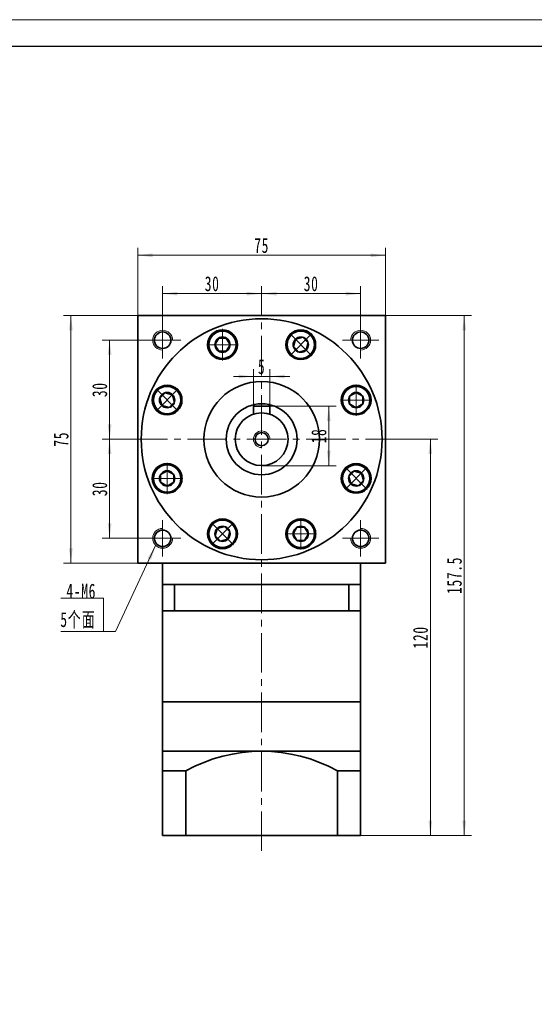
# Model space of a CAD drawing. Header units: millimetres. Extents: x -70 to 610, y -56 to 425.
# Tile 3 of 3: x 274 to 430, y 126 to 425. Entities that reach past the tile are written whole.
import ezdxf

# ---------------------------------------------------------------- set-up
doc = ezdxf.new("R2010")
doc.units = ezdxf.units.MM
doc.set_wipeout_variables(frame=1)
doc.linetypes.add('点画线', pattern=[18, 12, -2, 2, -2])
doc.layers.get('0').update_dxf_attribs({"lineweight": 35})
for name, color, linetype, lineweight in [('EB0_1', 7, 'Continuous', 35), ('中心线层', 1, '点画线', 18), ('图框_外框线', 7, 'Continuous', 18), ('尺寸线层', 3, 'Continuous', 18), ('粗实线层', 7, 'Continuous', 35)]:
    doc.layers.add(name, color=color, linetype=linetype, lineweight=lineweight)
doc.styles.add('标准', font='txt', dxfattribs={"width": 0.667})
doc.dimstyles.new('a4-1-1.5', dxfattribs={"dimtxt": 4.5, "dimasz": 4.5, "dimexe": 2.25, "dimexo": 0, "dimgap": 0.75, "dimtad": 1, "dimdec": 3, "dimdsep": 46, "dimtxsty": '标准', "dimblk": '_CAXARROW', "dimcen": 0, "dimdle": 6, "dimazin": 2, "dimtfac": 0.707107, "dimtdec": 3, "dimtix": 1, "dimtmove": 2, "dimatfit": 3, "dimfxl": 1, "dimfrac": 2, "dimtolj": 1, "dimtzin": 0, "dimarcsym": 1})

# ---------------------------------------------------------------- blocks, each defined once
blk = doc.blocks.new('*X29')
at = {"layer": '尺寸线层', "linetype": 'Continuous', "transparency": 16777216}
for points in [[(317.08, 341.59), (321.58, 341.03), (321.58, 342.16)], [(347.08, 341.59), (342.58, 341.03), (342.58, 342.16)]]:
    blk.add_hatch(color=0, dxfattribs=at).paths.add_polyline_path(points, flags=0)
at = {"layer": '尺寸线层', "color": 0, "linetype": 'Continuous', "transparency": 16777216}
for p, q in [((317.08, 333), (317.08, 343.84)), ((347.08, 338), (347.08, 343.84)), ((347.08, 341.59), (317.08, 341.59))]:
    blk.add_line(p, q, dxfattribs=at)
at = {"layer": '尺寸线层', "color": 0, "transparency": 16777216, "insert": (332.08, 344.57), "char_height": 4.5, "width": 9, "attachment_point": 5, "line_spacing_factor": 1.15057, "style": '标准'}
blk.add_mtext('\\T1.1;30', dxfattribs=at)
blk = doc.blocks.new('_CAXARROW')
blk.add_hatch(color=0).paths.add_polyline_path([(0, 0), (-1, 0.125), (-1, -0.125)], flags=0)
blk = doc.blocks.new('*X30')
at = {"layer": '尺寸线层', "linetype": 'Continuous', "transparency": 16777216}
for points in [[(347.08, 341.59), (351.58, 342.16), (351.58, 341.03)], [(377.08, 341.59), (372.58, 342.16), (372.58, 341.03)]]:
    blk.add_hatch(color=0, dxfattribs=at).paths.add_polyline_path(points, flags=0)
at = {"layer": '尺寸线层', "color": 0, "linetype": 'Continuous', "transparency": 16777216}
for p, q in [((347.08, 338), (347.08, 343.84)), ((377.08, 333), (377.08, 343.84)), ((347.08, 341.59), (377.08, 341.59))]:
    blk.add_line(p, q, dxfattribs=at)
at = {"layer": '尺寸线层', "color": 0, "transparency": 16777216, "insert": (362.08, 344.57), "char_height": 4.5, "width": 9, "attachment_point": 5, "line_spacing_factor": 1.15057, "style": '标准'}
blk.add_mtext('\\T1.1;30', dxfattribs=at)
blk = doc.blocks.new('*X31')
at = {"layer": '尺寸线层', "linetype": 'Continuous', "transparency": 16777216}
for points in [[(309.58, 353.2), (314.08, 352.64), (314.08, 353.77)], [(384.58, 353.2), (380.08, 352.64), (380.08, 353.77)]]:
    blk.add_hatch(color=0, dxfattribs=at).paths.add_polyline_path(points, flags=0)
at = {"layer": '尺寸线层', "color": 0, "linetype": 'Continuous', "transparency": 16777216}
for p, q in [((309.58, 335), (309.58, 355.45)), ((384.58, 335), (384.58, 355.45)), ((384.58, 353.2), (309.58, 353.2))]:
    blk.add_line(p, q, dxfattribs=at)
at = {"layer": '尺寸线层', "color": 0, "transparency": 16777216, "insert": (347.08, 356.15), "char_height": 4.5, "width": 9, "attachment_point": 5, "line_spacing_factor": 1.15057, "style": '标准'}
blk.add_mtext('\\T1.1;75', dxfattribs=at)
blk = doc.blocks.new('*X32')
at = {"layer": '尺寸线层', "linetype": 'Continuous', "transparency": 16777216}
for points in [[(289.27, 335), (289.83, 330.5), (288.71, 330.5)], [(289.27, 260), (289.83, 264.5), (288.71, 264.5)]]:
    blk.add_hatch(color=0, dxfattribs=at).paths.add_polyline_path(points, flags=0)
at = {"layer": '尺寸线层', "color": 0, "linetype": 'Continuous', "transparency": 16777216}
for p, q in [((309.58, 335), (287.02, 335)), ((289.27, 335), (289.27, 260)), ((309.58, 260), (287.02, 260))]:
    blk.add_line(p, q, dxfattribs=at)
at = {"layer": '尺寸线层', "color": 0, "transparency": 16777216, "insert": (286.32, 297.5), "char_height": 4.5, "width": 9, "attachment_point": 5, "rotation": 90, "line_spacing_factor": 1.15057, "style": '标准'}
blk.add_mtext('\\T1.1;75', dxfattribs=at)
blk = doc.blocks.new('*X33')
at = {"layer": '尺寸线层', "linetype": 'Continuous', "transparency": 16777216}
for points in [[(301.01, 327.5), (301.57, 323), (300.44, 323)], [(301.01, 297.5), (301.57, 302), (300.44, 302)]]:
    blk.add_hatch(color=0, dxfattribs=at).paths.add_polyline_path(points, flags=0)
at = {"layer": '尺寸线层', "color": 0, "linetype": 'Continuous', "transparency": 16777216}
for p, q in [((311.58, 327.5), (298.76, 327.5)), ((301.01, 327.5), (301.01, 297.5)), ((306.58, 297.5), (298.76, 297.5))]:
    blk.add_line(p, q, dxfattribs=at)
at = {"layer": '尺寸线层', "color": 0, "transparency": 16777216, "insert": (298.03, 312.5), "char_height": 4.5, "width": 9, "attachment_point": 5, "rotation": 90, "line_spacing_factor": 1.15057, "style": '标准'}
blk.add_mtext('\\T1.1;30', dxfattribs=at)
blk = doc.blocks.new('*X34')
at = {"layer": '尺寸线层', "linetype": 'Continuous', "transparency": 16777216}
for points in [[(301.01, 297.5), (301.57, 293), (300.44, 293)], [(301.01, 267.5), (301.57, 272), (300.44, 272)]]:
    blk.add_hatch(color=0, dxfattribs=at).paths.add_polyline_path(points, flags=0)
at = {"layer": '尺寸线层', "color": 0, "linetype": 'Continuous', "transparency": 16777216}
for p, q in [((306.58, 297.5), (298.76, 297.5)), ((301.01, 297.5), (301.01, 267.5)), ((311.58, 267.5), (298.76, 267.5))]:
    blk.add_line(p, q, dxfattribs=at)
at = {"layer": '尺寸线层', "color": 0, "transparency": 16777216, "insert": (298.03, 282.5), "char_height": 4.5, "width": 9, "attachment_point": 5, "rotation": 90, "line_spacing_factor": 1.15057, "style": '标准'}
blk.add_mtext('\\T1.1;30', dxfattribs=at)
blk = doc.blocks.new('*X35')
at = {"layer": '尺寸线层', "linetype": 'Continuous'}
blk.add_hatch(color=0, dxfattribs=at).paths.add_polyline_path([(15.81, 26.08), (14.42, 21.77), (13.4, 22.24)], flags=0)
at = {"layer": '尺寸线层', "color": 0, "linetype": 'Continuous'}
blk.add_line((15.81, 26.08), (3.67, 0), dxfattribs=at)
at = {"layer": '尺寸线层', "color": 0}
for p, q in [((0, 10.09), (-12.97, 10.09)), ((0, 0), (0, 10.09)), ((0, 0), (-12.97, 0)), ((3.67, 0), (0, 0))]:
    blk.add_line(p, q, dxfattribs=at)
at = {"layer": '尺寸线层', "color": 0, "insert": (-2.25, 0.9), "char_height": 4.5, "width": 19.9754, "attachment_point": 9, "line_spacing_factor": 1.15057, "style": '标准'}
blk.add_mtext('\\T1.1;4-M6\\P5个面', dxfattribs=at)
blk = doc.blocks.new('*X36')
at = {"layer": '尺寸线层', "linetype": 'Continuous', "transparency": 16777216}
for points in [[(344.58, 316.52), (340.08, 315.96), (340.08, 317.08)], [(349.58, 316.52), (354.08, 315.96), (354.08, 317.08)]]:
    blk.add_hatch(color=0, dxfattribs=at).paths.add_polyline_path(points, flags=0)
at = {"layer": '尺寸线层', "color": 0, "linetype": 'Continuous', "transparency": 16777216}
for p, q in [((355.58, 316.52), (338.58, 316.52)), ((344.58, 307.5), (344.58, 318.77)), ((349.58, 307.5), (349.58, 318.77))]:
    blk.add_line(p, q, dxfattribs=at)
at = {"layer": '尺寸线层', "color": 0, "transparency": 16777216, "insert": (347.08, 319.47), "char_height": 4.5, "width": 9, "attachment_point": 5, "line_spacing_factor": 1.15057, "style": '标准'}
blk.add_mtext('\\T1.1;5', dxfattribs=at)
blk = doc.blocks.new('*X37')
at = {"layer": '中心线层', "linetype": '点画线', "lineweight": 18}
for p, q in [((0, -4.76), (0, 4.76)), ((-4.76, 0), (4.76, 0))]:
    blk.add_line(p, q, dxfattribs=at)
at = {"layer": '粗实线层'}
for p, q in [((-2.31, 0), (-1.15, 2)), ((-2.31, 0), (-1.15, -2)), ((-1.15, 2), (1.15, 2)), ((2.31, 0), (1.15, 2)), ((2.31, 0), (1.15, 2)), ((2.31, 0), (1.15, -2)), ((-1.15, -2), (1.15, -2))]:
    blk.add_line(p, q, dxfattribs=at)
blk.add_circle((0, 0), 2.31, dxfattribs=at)
for start, end in [(0, 180), (180, 360)]:
    blk.add_arc((0, 0), 4.14, start, end, dxfattribs=at)
blk = doc.blocks.new('*X38')
at = {"layer": '尺寸线层', "linetype": 'Continuous', "transparency": 16777216}
for points in [[(367.42, 307.5), (367.98, 303), (366.86, 303)], [(367.42, 289.5), (367.98, 294), (366.86, 294)]]:
    blk.add_hatch(color=0, dxfattribs=at).paths.add_polyline_path(points, flags=0)
at = {"layer": '尺寸线层', "color": 0, "linetype": 'Continuous', "transparency": 16777216}
for p, q in [((349.58, 307.5), (369.67, 307.5)), ((367.42, 307.5), (367.42, 289.5)), ((347.08, 289.5), (369.67, 289.5))]:
    blk.add_line(p, q, dxfattribs=at)
at = {"layer": '尺寸线层', "color": 0, "transparency": 16777216, "insert": (364.43, 298.5), "char_height": 4.5, "width": 9, "attachment_point": 5, "rotation": 90, "line_spacing_factor": 1.15057, "style": '标准'}
blk.add_mtext('\\T1.1;18', dxfattribs=at)
blk = doc.blocks.new('*X39')
at = {"layer": '尺寸线层', "linetype": 'Continuous', "transparency": 16777216}
for points in [[(398.2, 297.5), (398.77, 293), (397.64, 293)], [(398.2, 177.5), (398.77, 182), (397.64, 182)]]:
    blk.add_hatch(color=0, dxfattribs=at).paths.add_polyline_path(points, flags=0)
at = {"layer": '尺寸线层', "color": 0, "linetype": 'Continuous', "transparency": 16777216}
for p, q in [((387.58, 297.5), (400.45, 297.5)), ((398.2, 297.5), (398.2, 177.5)), ((377.08, 177.5), (400.45, 177.5))]:
    blk.add_line(p, q, dxfattribs=at)
at = {"layer": '尺寸线层', "color": 0, "transparency": 16777216, "insert": (395.22, 237.5), "char_height": 4.5, "width": 11.9606, "attachment_point": 5, "rotation": 90, "line_spacing_factor": 1.15057, "style": '标准'}
blk.add_mtext('\\T1.1;120', dxfattribs=at)
blk = doc.blocks.new('*X40')
at = {"layer": '尺寸线层', "linetype": 'Continuous', "transparency": 16777216}
for points in [[(408.47, 335), (409.03, 330.5), (407.9, 330.5)], [(408.47, 177.5), (409.03, 182), (407.9, 182)]]:
    blk.add_hatch(color=0, dxfattribs=at).paths.add_polyline_path(points, flags=0)
at = {"layer": '尺寸线层', "color": 0, "linetype": 'Continuous', "transparency": 16777216}
for p, q in [((384.58, 335), (410.72, 335)), ((408.47, 335), (408.47, 177.5)), ((377.08, 177.5), (410.72, 177.5))]:
    blk.add_line(p, q, dxfattribs=at)
at = {"layer": '尺寸线层', "color": 0, "transparency": 16777216, "insert": (405.48, 256.25), "char_height": 4.5, "width": 20.8061, "attachment_point": 5, "rotation": 90, "line_spacing_factor": 1.15057, "style": '标准'}
blk.add_mtext('\\T1.1;157.5', dxfattribs=at)

msp = doc.modelspace()

# ---------------------------------------------------------------- linework, layer by layer
at = {"layer": 'EB0_1'}
for p, q in [((317.0781, 253.5007), (317.0781, 218.0007)), ((377.0781, 253.5007), (317.0781, 253.5007)), ((377.0781, 253.5007), (377.0781, 218.0007)), ((377.0781, 245.5007), (317.0781, 245.5007)), ((317.0781, 218.0007), (377.0781, 218.0007))]:
    msp.add_line(p, q, dxfattribs=at)
at = {"layer": 'EB0_1', "linetype": 'Continuous', "lineweight": 35}
for p, q in [((317.0781, 218.0007), (377.0781, 218.0007)), ((317.0781, 218.0007), (317.0781, 195.0007)), ((377.0781, 177.5007), (377.0781, 218.0007)), ((317.0781, 195.0007), (317.0781, 177.5007)), ((377.0781, 177.5007), (317.0781, 177.5007))]:
    msp.add_line(p, q, dxfattribs=at)
at = {"layer": '中心线层'}
for p, q in [((347.0781, 172.8135), (347.0781, 338.0007)), ((317.0781, 322.0007), (317.0781, 333.0007)), ((377.0781, 333.0007), (377.0781, 322.0007)), ((311.5781, 327.5007), (322.5781, 327.5007)), ((371.5781, 327.5007), (382.5781, 327.5007)), ((306.5781, 297.5007), (387.5781, 297.5007)), ((317.0781, 262.0007), (317.0781, 273.0007)), ((377.0781, 273.0007), (377.0781, 262.0007)), ((322.5781, 267.5007), (311.5781, 267.5007)), ((382.5781, 267.5007), (371.5781, 267.5007))]:
    msp.add_line(p, q, dxfattribs=at)
at = {"layer": '粗实线层'}
for p, q in [((309.5781, 335.0007), (384.5781, 335.0007)), ((309.5781, 334.1007), (309.5781, 335.0007)), ((309.5781, 335.0007), (309.5781, 260.0007)), ((384.5781, 335.0007), (384.5781, 260.0007)), ((349.5781, 307.5007), (344.5781, 307.5007)), ((344.5781, 307.5007), (344.5781, 305.1)), ((349.5781, 307.5007), (349.5781, 305.1)), ((309.5781, 260.0007), (384.5781, 260.0007)), ((317.0781, 253.5007), (317.0781, 260.0007)), ((377.0781, 253.5007), (377.0781, 260.0007)), ((320.6206, 253.5007), (320.6206, 245.5007)), ((373.5357, 253.5007), (373.5357, 245.5007)), ((317.0781, 203.0007), (377.0781, 203.0007)), ((322.0781, 197.054), (317.0781, 197.054)), ((324.0781, 197.054), (317.0781, 197.054)), ((324.0781, 197.054), (324.0781, 177.5007)), ((324.0781, 197.054), (324.0781, 177.5007)), ((370.0781, 197.054), (370.0781, 177.5007)), ((370.0781, 197.054), (370.0781, 177.5007)), ((370.0781, 197.054), (377.0781, 197.054))]:
    msp.add_line(p, q, dxfattribs=at)
for centre, radius in [((317.0781, 327.5007), 2.5), ((335.215, 326.1409), 4.5), ((358.9413, 326.1409), 4.5), ((377.0781, 327.5007), 2.5), ((318.4379, 309.3639), 4.5), ((347.0781, 297.5007), 17.5), ((375.7184, 309.3639), 4.5), ((347.0781, 297.5007), 10.75), ((347.0781, 297.5007), 8), ((347.0781, 297.5007), 2), ((318.4379, 285.6375), 4.5), ((375.7184, 285.6375), 4.5), ((335.215, 268.8604), 4.5), ((358.9413, 268.8604), 4.5), ((317.0781, 267.5007), 2.5), ((377.0781, 267.5007), 2.5)]:
    msp.add_circle(centre, radius, dxfattribs=at)
at = {"layer": '粗实线层', "lineweight": 18}
for centre, radius, start, end in [((317.0781, 327.5007), 3, 360, 270), ((377.0781, 327.5007), 3, 270, 180), ((347.0781, 297.5007), 2.5, 0, 270), ((317.0781, 267.5007), 3, 90, 360), ((377.0781, 267.5007), 3, 180, 90)]:
    msp.add_arc(centre, radius, start, end, dxfattribs=at)
at = {"layer": '粗实线层'}
msp.add_arc((347.0781, 155.5489), 47.4517, 61.006989, 118.993011, dxfattribs=at)

# ---------------------------------------------------------------- block references
at = {"layer": '尺寸线层'}
msp.add_blockref('*X35', (299.149, 239.2544), dxfattribs=at)

# ---------------------------------------------------------------- dimensions: what is measured, and where the dimension line sits
for base, p1, p2, picture, middle in [((309.5781, 353.2032), (384.5781, 335.0007), (309.5781, 335.0007), '*X31', (347.0781, 356.1529)), ((344.5781, 316.5189), (349.5781, 307.5007), (344.5781, 307.5007), '*X36', (347.0781, 319.4686))]:
    dim = msp.add_linear_dim(base=base, p1=p1, p2=p2, dimstyle='a4-1-1.5', override={"dimsah": 1, "dimtfill": 1, "dimtzin": 0}, dxfattribs=at)
    dim.commit()
    dim.dimension.update_dxf_attribs({"geometry": picture, "text_midpoint": middle})
for base, p1, p2, angle, picture, middle in [((317.0781, 341.5933), (347.0781, 338.0007), (317.0781, 333.0007), 180, '*X29', (332.0781, 344.5682)), ((377.0781, 341.5933), (347.0781, 338.0007), (377.0781, 333.0007), 180, '*X30', (362.0781, 344.5682)), ((289.2717, 260.0007), (309.5781, 335.0007), (309.5781, 260.0007), 270, '*X32', (286.3219, 297.5007)), ((301.0058, 297.5007), (311.5781, 327.5007), (306.5781, 297.5007), 270, '*X33', (298.0309, 312.5007)), ((367.4196, 289.5007), (349.5781, 307.5007), (347.0781, 289.5007), 270, '*X38', (364.4321, 298.5007)), ((301.0058, 267.5007), (306.5781, 297.5007), (311.5781, 267.5007), 270, '*X34', (298.0309, 282.5007))]:
    dim = msp.add_linear_dim(base=base, p1=p1, p2=p2, angle=angle, dimstyle='a4-1-1.5', override={"dimsah": 1, "dimtfill": 1, "dimtzin": 0}, dxfattribs=at)
    dim.commit()
    dim.dimension.update_dxf_attribs({"geometry": picture, "text_midpoint": middle})

# ---------------------------------------------------------------- next in the draw order: wipeouts: each hides what was drawn before it
for points in [[(339.355, 326.1409), (339.3549, 326.1652), (339.3547, 326.1895), (339.3543, 326.2137), (339.3538, 326.238), (339.3532, 326.2622), (339.3524, 326.2865), (339.3515, 326.3107), (339.3504, 326.335), (339.3492, 326.3592), (339.3479, 326.3834), (339.3464, 326.4077), (339.3447, 326.4319), (339.3429, 326.4561), (339.341, 326.4802), (339.339, 326.5044), (339.3368, 326.5286), (339.3344, 326.5527), (339.3319, 326.5769), (339.3293, 326.601), (339.3266, 326.6251), (339.3236, 326.6492), (339.3206, 326.6733), (339.3174, 326.6973), (339.3141, 326.7213), (339.3106, 326.7454), (339.307, 326.7693), (339.3032, 326.7933), (339.2993, 326.8173), (339.2953, 326.8412), (339.2911, 326.8651), (339.2911, 326.8651), (339.2531, 327.0538), (339.2063, 327.2405), (339.1508, 327.4248), (339.0869, 327.6064), (339.0146, 327.7848), (338.9341, 327.9596), (338.8455, 328.1305), (338.7491, 328.2971), (338.6451, 328.4591), (338.5336, 328.616), (338.415, 328.7676), (338.2894, 328.9135), (338.1572, 329.0534), (338.0187, 329.187), (337.8741, 329.3141), (337.7237, 329.4342), (337.5679, 329.5473), (337.407, 329.653), (337.2414, 329.7511), (337.0714, 329.8414), (336.8974, 329.9237), (336.7197, 329.9978), (336.5388, 330.0636), (336.3551, 330.1209), (336.1688, 330.1696), (335.9806, 330.2095), (335.7906, 330.2407), (335.5994, 330.2631), (335.4074, 330.2765), (335.215, 330.2809), (335.215, 330.2809), (335.0225, 330.2765), (334.8305, 330.2631), (334.6393, 330.2407), (334.4494, 330.2095), (334.2611, 330.1696), (334.0748, 330.1209), (333.8911, 330.0636), (333.7102, 329.9978), (333.5325, 329.9237), (333.3585, 329.8414), (333.1885, 329.7511), (333.0229, 329.653), (332.862, 329.5473), (332.7062, 329.4342), (332.5559, 329.3141), (332.4112, 329.187), (332.2727, 329.0534), (332.1405, 328.9135), (332.0149, 328.7676), (331.8963, 328.616), (331.7848, 328.4591), (331.6808, 328.2971), (331.5844, 328.1305), (331.4958, 327.9596), (331.4153, 327.7848), (331.343, 327.6064), (331.2791, 327.4248), (331.2236, 327.2405), (331.1768, 327.0538), (331.1388, 326.8651), (331.1388, 326.8651), (331.1346, 326.8412), (331.1306, 326.8173), (331.1267, 326.7933), (331.1229, 326.7693), (331.1193, 326.7454), (331.1158, 326.7213), (331.1125, 326.6973), (331.1093, 326.6733), (331.1063, 326.6492), (331.1034, 326.6251), (331.1006, 326.601), (331.098, 326.5769), (331.0955, 326.5527), (331.0931, 326.5286), (331.0909, 326.5044), (331.0889, 326.4802), (331.087, 326.4561), (331.0852, 326.4319), (331.0836, 326.4077), (331.0821, 326.3834), (331.0807, 326.3592), (331.0795, 326.335), (331.0784, 326.3107), (331.0775, 326.2865), (331.0767, 326.2622), (331.0761, 326.238), (331.0756, 326.2137), (331.0752, 326.1895), (331.075, 326.1652), (331.075, 326.1409), (331.075, 326.1409), (331.0806, 325.9243), (331.0976, 325.7082), (331.1259, 325.4933), (331.1654, 325.2802), (331.216, 325.0694), (331.2776, 324.8616), (331.3499, 324.6573), (331.4329, 324.4571), (331.5262, 324.2614), (331.6296, 324.0709), (331.7429, 323.8861), (331.8656, 323.7075), (331.9976, 323.5356), (332.1383, 323.3707), (332.2875, 323.2135), (332.4448, 323.0643), (332.6096, 322.9236), (332.7815, 322.7916), (332.9602, 322.6688), (333.145, 322.5556), (333.3354, 322.4522), (333.5311, 322.3589), (333.7313, 322.2759), (333.9356, 322.2036), (334.1434, 322.142), (334.3542, 322.0914), (334.5673, 322.0519), (334.7822, 322.0236), (334.9983, 322.0066), (335.215, 322.0009), (335.215, 322.0009), (335.4316, 322.0066), (335.6477, 322.0236), (335.8626, 322.0519), (336.0757, 322.0914), (336.2865, 322.142), (336.4943, 322.2036), (336.6986, 322.2759), (336.8988, 322.3589), (337.0945, 322.4522), (337.285, 322.5556), (337.4698, 322.6688), (337.6484, 322.7916), (337.8203, 322.9236), (337.9852, 323.0643), (338.1424, 323.2135), (338.2916, 323.3707), (338.4323, 323.5356), (338.5643, 323.7075), (338.6871, 323.8861), (338.8003, 324.0709), (338.9037, 324.2614), (338.997, 324.4571), (339.08, 324.6573), (339.1523, 324.8616), (339.2139, 325.0694), (339.2645, 325.2802), (339.304, 325.4933), (339.3323, 325.7082), (339.3493, 325.9243)], [(361.8688, 323.2135), (361.8859, 323.2307), (361.9029, 323.248), (361.9198, 323.2654), (361.9366, 323.2829), (361.9533, 323.3005), (361.9699, 323.3182), (361.9864, 323.336), (362.0027, 323.3539), (362.019, 323.3719), (362.0352, 323.39), (362.0513, 323.4082), (362.0672, 323.4265), (362.0831, 323.4448), (362.0988, 323.4633), (362.1145, 323.4818), (362.13, 323.5005), (362.1454, 323.5192), (362.1607, 323.538), (362.1759, 323.557), (362.191, 323.576), (362.206, 323.595), (362.2209, 323.6142), (362.2356, 323.6335), (362.2502, 323.6528), (362.2648, 323.6723), (362.2792, 323.6918), (362.2935, 323.7114), (362.3077, 323.7311), (362.3217, 323.7508), (362.3357, 323.7707), (362.3357, 323.7707), (362.4422, 323.931), (362.5411, 324.0962), (362.6323, 324.2657), (362.7154, 324.4393), (362.7905, 324.6166), (362.8572, 324.7971), (362.9154, 324.9806), (362.965, 325.1666), (363.006, 325.3547), (363.0381, 325.5444), (363.0614, 325.7355), (363.0758, 325.9275), (363.0813, 326.1199), (363.0778, 326.3123), (363.0653, 326.5044), (363.044, 326.6957), (363.0138, 326.8858), (362.9747, 327.0743), (362.927, 327.2608), (362.8706, 327.4448), (362.8058, 327.6261), (362.7326, 327.8041), (362.6512, 327.9785), (362.5617, 328.149), (362.4645, 328.3151), (362.3596, 328.4765), (362.2474, 328.6329), (362.128, 328.7839), (362.0017, 328.9291), (361.8688, 329.0684), (361.8688, 329.0684), (361.7295, 329.2013), (361.5843, 329.3276), (361.4333, 329.447), (361.2769, 329.5592), (361.1155, 329.6641), (360.9494, 329.7613), (360.7789, 329.8508), (360.6045, 329.9322), (360.4265, 330.0054), (360.2452, 330.0702), (360.0612, 330.1266), (359.8747, 330.1744), (359.6862, 330.2134), (359.4961, 330.2436), (359.3048, 330.265), (359.1127, 330.2774), (358.9203, 330.2809), (358.7279, 330.2754), (358.5359, 330.261), (358.3448, 330.2377), (358.155, 330.2056), (357.967, 330.1646), (357.781, 330.115), (357.5975, 330.0568), (357.4169, 329.9901), (357.2397, 329.9151), (357.0661, 329.8319), (356.8965, 329.7407), (356.7314, 329.6418), (356.5711, 329.5353), (356.5711, 329.5353), (356.5512, 329.5213), (356.5315, 329.5073), (356.5118, 329.4931), (356.4922, 329.4788), (356.4727, 329.4644), (356.4532, 329.4499), (356.4339, 329.4352), (356.4146, 329.4205), (356.3954, 329.4056), (356.3763, 329.3906), (356.3573, 329.3755), (356.3384, 329.3603), (356.3196, 329.345), (356.3009, 329.3296), (356.2822, 329.3141), (356.2637, 329.2984), (356.2452, 329.2827), (356.2269, 329.2668), (356.2086, 329.2509), (356.1904, 329.2348), (356.1723, 329.2186), (356.1543, 329.2023), (356.1364, 329.186), (356.1186, 329.1695), (356.1009, 329.1529), (356.0833, 329.1362), (356.0658, 329.1194), (356.0484, 329.1025), (356.0311, 329.0855), (356.0139, 329.0684), (356.0139, 329.0684), (355.8647, 328.9111), (355.7239, 328.7463), (355.592, 328.5744), (355.4692, 328.3957), (355.356, 328.2109), (355.2526, 328.0205), (355.1593, 327.8248), (355.0763, 327.6246), (355.004, 327.4203), (354.9424, 327.2125), (354.8918, 327.0017), (354.8523, 326.7886), (354.824, 326.5737), (354.807, 326.3576), (354.8013, 326.1409), (354.807, 325.9243), (354.824, 325.7082), (354.8523, 325.4933), (354.8918, 325.2802), (354.9424, 325.0694), (355.004, 324.8616), (355.0763, 324.6573), (355.1593, 324.4571), (355.2526, 324.2614), (355.356, 324.0709), (355.4692, 323.8861), (355.592, 323.7075), (355.7239, 323.5356), (355.8647, 323.3707), (356.0139, 323.2135), (356.0139, 323.2135), (356.1711, 323.0643), (356.3359, 322.9236), (356.5079, 322.7916), (356.6865, 322.6688), (356.8713, 322.5556), (357.0618, 322.4522), (357.2574, 322.3589), (357.4577, 322.2759), (357.662, 322.2036), (357.8698, 322.142), (358.0806, 322.0914), (358.2937, 322.0519), (358.5086, 322.0236), (358.7247, 322.0066), (358.9413, 322.0009), (359.158, 322.0066), (359.3741, 322.0236), (359.589, 322.0519), (359.8021, 322.0914), (360.0128, 322.142), (360.2207, 322.2036), (360.425, 322.2759), (360.6252, 322.3589), (360.8209, 322.4522), (361.0113, 322.5556), (361.1961, 322.6688), (361.3748, 322.7916), (361.5467, 322.9236), (361.7115, 323.0643)], [(321.3653, 312.2913), (321.3481, 312.3084), (321.3308, 312.3254), (321.3134, 312.3423), (321.2959, 312.3591), (321.2783, 312.3758), (321.2606, 312.3924), (321.2428, 312.4089), (321.2249, 312.4253), (321.2069, 312.4416), (321.1888, 312.4577), (321.1706, 312.4738), (321.1524, 312.4898), (321.134, 312.5056), (321.1155, 312.5214), (321.097, 312.537), (321.0783, 312.5525), (321.0596, 312.5679), (321.0408, 312.5833), (321.0219, 312.5985), (321.0029, 312.6135), (320.9838, 312.6285), (320.9646, 312.6434), (320.9453, 312.6581), (320.926, 312.6728), (320.9066, 312.6873), (320.887, 312.7017), (320.8674, 312.716), (320.8477, 312.7302), (320.828, 312.7443), (320.8081, 312.7582), (320.8081, 312.7582), (320.6478, 312.8647), (320.4827, 312.9636), (320.3131, 313.0548), (320.1395, 313.138), (319.9623, 313.213), (319.7817, 313.2797), (319.5982, 313.3379), (319.4123, 313.3876), (319.2242, 313.4285), (319.0344, 313.4607), (318.8433, 313.484), (318.6514, 313.4984), (318.4589, 313.5038), (318.2665, 313.5003), (318.0744, 313.4879), (317.8831, 313.4665), (317.693, 313.4363), (317.5045, 313.3973), (317.318, 313.3495), (317.134, 313.2932), (316.9527, 313.2283), (316.7747, 313.1551), (316.6003, 313.0737), (316.4298, 312.9843), (316.2637, 312.887), (316.1023, 312.7822), (315.9459, 312.6699), (315.795, 312.5505), (315.6497, 312.4242), (315.5105, 312.2913), (315.5105, 312.2913), (315.3775, 312.152), (315.2513, 312.0068), (315.1318, 311.8558), (315.0196, 311.6994), (314.9147, 311.538), (314.8175, 311.3719), (314.728, 311.2014), (314.6466, 311.027), (314.5734, 310.849), (314.5086, 310.6678), (314.4522, 310.4837), (314.4045, 310.2972), (314.3654, 310.1087), (314.3352, 309.9186), (314.3139, 309.7273), (314.3014, 309.5353), (314.2979, 309.3428), (314.3034, 309.1504), (314.3178, 308.9584), (314.3411, 308.7674), (314.3732, 308.5776), (314.4142, 308.3895), (314.4638, 308.2035), (314.522, 308.02), (314.5887, 307.8395), (314.6638, 307.6622), (314.7469, 307.4886), (314.8381, 307.3191), (314.937, 307.154), (315.0435, 306.9936), (315.0435, 306.9936), (315.0575, 306.9738), (315.0716, 306.954), (315.0857, 306.9343), (315.1, 306.9147), (315.1144, 306.8952), (315.129, 306.8758), (315.1436, 306.8564), (315.1584, 306.8371), (315.1732, 306.818), (315.1882, 306.7989), (315.2033, 306.7799), (315.2185, 306.761), (315.2338, 306.7421), (315.2492, 306.7234), (315.2647, 306.7048), (315.2804, 306.6862), (315.2961, 306.6678), (315.312, 306.6494), (315.3279, 306.6311), (315.344, 306.6129), (315.3602, 306.5948), (315.3765, 306.5769), (315.3929, 306.559), (315.4093, 306.5412), (315.4259, 306.5235), (315.4426, 306.5059), (315.4594, 306.4884), (315.4763, 306.471), (315.4934, 306.4536), (315.5105, 306.4364), (315.5105, 306.4364), (315.6677, 306.2872), (315.8325, 306.1465), (316.0044, 306.0145), (316.1831, 305.8918), (316.3679, 305.7785), (316.5584, 305.6751), (316.754, 305.5818), (316.9542, 305.4988), (317.1585, 305.4265), (317.3664, 305.3649), (317.5771, 305.3143), (317.7902, 305.2748), (318.0051, 305.2465), (318.2212, 305.2295), (318.4379, 305.2239), (318.6546, 305.2295), (318.8706, 305.2465), (319.0855, 305.2748), (319.2986, 305.3143), (319.5094, 305.3649), (319.7172, 305.4265), (319.9215, 305.4988), (320.1218, 305.5818), (320.3174, 305.6751), (320.5079, 305.7785), (320.6927, 305.8918), (320.8713, 306.0145), (321.0433, 306.1465), (321.2081, 306.2872), (321.3653, 306.4364), (321.3653, 306.4364), (321.5145, 306.5937), (321.6553, 306.7585), (321.7872, 306.9304), (321.91, 307.1091), (322.0232, 307.2939), (322.1266, 307.4843), (322.22, 307.68), (322.3029, 307.8802), (322.3753, 308.0845), (322.4368, 308.2924), (322.4874, 308.5031), (322.5269, 308.7162), (322.5552, 308.9311), (322.5722, 309.1472), (322.5779, 309.3639), (322.5722, 309.5805), (322.5552, 309.7966), (322.5269, 310.0115), (322.4874, 310.2246), (322.4368, 310.4354), (322.3753, 310.6432), (322.3029, 310.8475), (322.22, 311.0478), (322.1266, 311.2434), (322.0232, 311.4339), (321.91, 311.6187), (321.7872, 311.7973), (321.6553, 311.9692), (321.5145, 312.1341)], [(375.7184, 305.2239), (375.7427, 305.2239), (375.7669, 305.2241), (375.7912, 305.2245), (375.8155, 305.225), (375.8397, 305.2256), (375.864, 305.2264), (375.8882, 305.2273), (375.9124, 305.2284), (375.9367, 305.2296), (375.9609, 305.231), (375.9851, 305.2325), (376.0093, 305.2341), (376.0335, 305.2359), (376.0577, 305.2378), (376.0819, 305.2398), (376.1061, 305.2421), (376.1302, 305.2444), (376.1543, 305.2469), (376.1785, 305.2495), (376.2026, 305.2523), (376.2267, 305.2552), (376.2507, 305.2582), (376.2748, 305.2614), (376.2988, 305.2647), (376.3228, 305.2682), (376.3468, 305.2718), (376.3708, 305.2756), (376.3947, 305.2795), (376.4187, 305.2835), (376.4426, 305.2877), (376.4426, 305.2877), (376.6312, 305.3258), (376.818, 305.3725), (377.0023, 305.428), (377.1839, 305.4919), (377.3623, 305.5642), (377.5371, 305.6447), (377.708, 305.7333), (377.8746, 305.8297), (378.0366, 305.9337), (378.1935, 306.0452), (378.3451, 306.1638), (378.491, 306.2894), (378.6309, 306.4216), (378.7645, 306.5601), (378.8915, 306.7048), (379.0117, 306.8551), (379.1248, 307.0109), (379.2305, 307.1718), (379.3286, 307.3374), (379.4188, 307.5074), (379.5011, 307.6814), (379.5753, 307.8591), (379.641, 308.04), (379.6983, 308.2237), (379.747, 308.41), (379.787, 308.5983), (379.8182, 308.7882), (379.8405, 308.9794), (379.8539, 309.1714), (379.8584, 309.3639), (379.8584, 309.3639), (379.8539, 309.5563), (379.8405, 309.7483), (379.8182, 309.9395), (379.787, 310.1295), (379.747, 310.3177), (379.6983, 310.504), (379.641, 310.6877), (379.5753, 310.8686), (379.5011, 311.0463), (379.4188, 311.2203), (379.3286, 311.3903), (379.2305, 311.5559), (379.1248, 311.7168), (379.0117, 311.8726), (378.8915, 312.023), (378.7645, 312.1676), (378.6309, 312.3061), (378.491, 312.4383), (378.3451, 312.5639), (378.1935, 312.6825), (378.0366, 312.794), (377.8746, 312.898), (377.708, 312.9944), (377.5371, 313.083), (377.3623, 313.1635), (377.1839, 313.2358), (377.0023, 313.2998), (376.818, 313.3552), (376.6312, 313.402), (376.4426, 313.44), (376.4426, 313.44), (376.4187, 313.4442), (376.3947, 313.4482), (376.3708, 313.4521), (376.3468, 313.4559), (376.3228, 313.4595), (376.2988, 313.463), (376.2748, 313.4663), (376.2507, 313.4695), (376.2267, 313.4725), (376.2026, 313.4755), (376.1785, 313.4782), (376.1543, 313.4808), (376.1302, 313.4833), (376.1061, 313.4857), (376.0819, 313.4879), (376.0577, 313.4899), (376.0335, 313.4919), (376.0093, 313.4936), (375.9851, 313.4953), (375.9609, 313.4968), (375.9367, 313.4981), (375.9124, 313.4993), (375.8882, 313.5004), (375.864, 313.5013), (375.8397, 313.5021), (375.8155, 313.5027), (375.7912, 313.5032), (375.7669, 313.5036), (375.7427, 313.5038), (375.7184, 313.5039), (375.7184, 313.5039), (375.5017, 313.4982), (375.2857, 313.4812), (375.0708, 313.4529), (374.8577, 313.4134), (374.6469, 313.3628), (374.4391, 313.3012), (374.2348, 313.2289), (374.0345, 313.1459), (373.8389, 313.0526), (373.6484, 312.9492), (373.4636, 312.836), (373.285, 312.7132), (373.113, 312.5812), (372.9482, 312.4405), (372.791, 312.2913), (372.6418, 312.1341), (372.501, 311.9692), (372.3691, 311.7973), (372.2463, 311.6187), (372.1331, 311.4339), (372.0296, 311.2434), (371.9363, 311.0478), (371.8534, 310.8475), (371.781, 310.6432), (371.7195, 310.4354), (371.6689, 310.2246), (371.6294, 310.0115), (371.6011, 309.7966), (371.5841, 309.5805), (371.5784, 309.3639), (371.5784, 309.3639), (371.5841, 309.1472), (371.6011, 308.9311), (371.6294, 308.7162), (371.6689, 308.5031), (371.7195, 308.2924), (371.781, 308.0845), (371.8534, 307.8802), (371.9363, 307.68), (372.0296, 307.4843), (372.1331, 307.2939), (372.2463, 307.1091), (372.3691, 306.9304), (372.501, 306.7585), (372.6418, 306.5937), (372.791, 306.4364), (372.9482, 306.2872), (373.113, 306.1465), (373.285, 306.0145), (373.4636, 305.8918), (373.6484, 305.7785), (373.8389, 305.6751), (374.0345, 305.5818), (374.2348, 305.4988), (374.4391, 305.4265), (374.6469, 305.3649), (374.8577, 305.3143), (375.0708, 305.2748), (375.2857, 305.2465), (375.5017, 305.2295)], [(318.4379, 289.7775), (318.4136, 289.7774), (318.3894, 289.7772), (318.3651, 289.7768), (318.3408, 289.7764), (318.3166, 289.7757), (318.2923, 289.7749), (318.2681, 289.774), (318.2438, 289.7729), (318.2196, 289.7717), (318.1954, 289.7704), (318.1712, 289.7689), (318.147, 289.7673), (318.1228, 289.7655), (318.0986, 289.7636), (318.0744, 289.7615), (318.0502, 289.7593), (318.0261, 289.757), (318.002, 289.7545), (317.9778, 289.7518), (317.9537, 289.7491), (317.9296, 289.7462), (317.9056, 289.7431), (317.8815, 289.7399), (317.8575, 289.7366), (317.8335, 289.7331), (317.8095, 289.7295), (317.7855, 289.7258), (317.7616, 289.7219), (317.7376, 289.7178), (317.7137, 289.7137), (317.7137, 289.7137), (317.525, 289.6756), (317.3383, 289.6288), (317.154, 289.5734), (316.9724, 289.5094), (316.794, 289.4371), (316.6192, 289.3566), (316.4483, 289.2681), (316.2817, 289.1717), (316.1197, 289.0676), (315.9628, 288.9562), (315.8112, 288.8375), (315.6653, 288.712), (315.5254, 288.5798), (315.3918, 288.4412), (315.2647, 288.2966), (315.1446, 288.1462), (315.0315, 287.9904), (314.9258, 287.8295), (314.8277, 287.6639), (314.7374, 287.4939), (314.6552, 287.3199), (314.581, 287.1423), (314.5153, 286.9614), (314.458, 286.7776), (314.4093, 286.5914), (314.3693, 286.4031), (314.3381, 286.2131), (314.3158, 286.0219), (314.3024, 285.8299), (314.2979, 285.6375), (314.2979, 285.6375), (314.3024, 285.4451), (314.3158, 285.253), (314.3381, 285.0618), (314.3693, 284.8719), (314.4093, 284.6836), (314.458, 284.4974), (314.5153, 284.3136), (314.581, 284.1327), (314.6552, 283.9551), (314.7374, 283.781), (314.8277, 283.611), (314.9258, 283.4454), (315.0315, 283.2846), (315.1446, 283.1288), (315.2647, 282.9784), (315.3918, 282.8338), (315.5254, 282.6952), (315.6653, 282.563), (315.8112, 282.4375), (315.9628, 282.3188), (316.1197, 282.2074), (316.2817, 282.1033), (316.4483, 282.0069), (316.6192, 281.9184), (316.794, 281.8378), (316.9724, 281.7655), (317.154, 281.7016), (317.3383, 281.6462), (317.525, 281.5994), (317.7137, 281.5613), (317.7137, 281.5613), (317.7376, 281.5571), (317.7616, 281.5531), (317.7855, 281.5492), (317.8095, 281.5455), (317.8335, 281.5418), (317.8575, 281.5384), (317.8815, 281.535), (317.9056, 281.5319), (317.9296, 281.5288), (317.9537, 281.5259), (317.9778, 281.5231), (318.002, 281.5205), (318.0261, 281.518), (318.0502, 281.5157), (318.0744, 281.5135), (318.0986, 281.5114), (318.1228, 281.5095), (318.147, 281.5077), (318.1712, 281.5061), (318.1954, 281.5046), (318.2196, 281.5032), (318.2438, 281.502), (318.2681, 281.501), (318.2923, 281.5), (318.3166, 281.4993), (318.3408, 281.4986), (318.3651, 281.4981), (318.3894, 281.4978), (318.4136, 281.4976), (318.4379, 281.4975), (318.4379, 281.4975), (318.6546, 281.5032), (318.8706, 281.5202), (319.0855, 281.5485), (319.2986, 281.588), (319.5094, 281.6386), (319.7172, 281.7001), (319.9215, 281.7725), (320.1218, 281.8554), (320.3174, 281.9487), (320.5079, 282.0521), (320.6927, 282.1654), (320.8713, 282.2882), (321.0433, 282.4201), (321.2081, 282.5609), (321.3653, 282.7101), (321.5145, 282.8673), (321.6553, 283.0321), (321.7872, 283.2041), (321.91, 283.3827), (322.0232, 283.5675), (322.1266, 283.758), (322.22, 283.9536), (322.3029, 284.1538), (322.3753, 284.3582), (322.4368, 284.566), (322.4874, 284.7767), (322.5269, 284.9899), (322.5552, 285.2047), (322.5722, 285.4208), (322.5779, 285.6375), (322.5779, 285.6375), (322.5722, 285.8542), (322.5552, 286.0702), (322.5269, 286.2851), (322.4874, 286.4982), (322.4368, 286.709), (322.3753, 286.9168), (322.3029, 287.1211), (322.22, 287.3214), (322.1266, 287.517), (322.0232, 287.7075), (321.91, 287.8923), (321.7872, 288.0709), (321.6553, 288.2429), (321.5145, 288.4077), (321.3653, 288.5649), (321.2081, 288.7141), (321.0433, 288.8549), (320.8713, 288.9868), (320.6927, 289.1096), (320.5079, 289.2228), (320.3174, 289.3263), (320.1218, 289.4196), (319.9215, 289.5025), (319.7172, 289.5749), (319.5094, 289.6364), (319.2986, 289.687), (319.0855, 289.7265), (318.8706, 289.7548), (318.6546, 289.7718)], [(372.791, 282.7101), (372.8082, 282.693), (372.8255, 282.676), (372.8429, 282.6591), (372.8604, 282.6423), (372.878, 282.6256), (372.8957, 282.609), (372.9135, 282.5925), (372.9314, 282.5761), (372.9494, 282.5598), (372.9675, 282.5436), (372.9857, 282.5276), (373.0039, 282.5116), (373.0223, 282.4957), (373.0408, 282.48), (373.0593, 282.4644), (373.078, 282.4488), (373.0967, 282.4334), (373.1155, 282.4181), (373.1344, 282.4029), (373.1534, 282.3878), (373.1725, 282.3728), (373.1917, 282.358), (373.211, 282.3432), (373.2303, 282.3286), (373.2497, 282.314), (373.2693, 282.2996), (373.2889, 282.2853), (373.3085, 282.2712), (373.3283, 282.2571), (373.3482, 282.2431), (373.3482, 282.2431), (373.5085, 282.1366), (373.6736, 282.0377), (373.8432, 281.9465), (374.0168, 281.8634), (374.194, 281.7884), (374.3746, 281.7217), (374.5581, 281.6634), (374.744, 281.6138), (374.9321, 281.5728), (375.1219, 281.5407), (375.313, 281.5174), (375.5049, 281.503), (375.6973, 281.4975), (375.8898, 281.501), (376.0819, 281.5135), (376.2732, 281.5348), (376.4633, 281.5651), (376.6518, 281.6041), (376.8383, 281.6518), (377.0223, 281.7082), (377.2035, 281.773), (377.3816, 281.8462), (377.556, 281.9277), (377.7265, 282.0171), (377.8926, 282.1143), (378.054, 282.2192), (378.2104, 282.3315), (378.3613, 282.4509), (378.5066, 282.5772), (378.6458, 282.7101), (378.6458, 282.7101), (378.7787, 282.8493), (378.905, 282.9946), (379.0244, 283.1455), (379.1367, 283.3019), (379.2416, 283.4633), (379.3388, 283.6294), (379.4282, 283.7999), (379.5097, 283.9743), (379.5829, 284.1524), (379.6477, 284.3336), (379.7041, 284.5176), (379.7518, 284.7041), (379.7908, 284.8926), (379.8211, 285.0827), (379.8424, 285.274), (379.8549, 285.4661), (379.8584, 285.6586), (379.8529, 285.851), (379.8385, 286.0429), (379.8152, 286.234), (379.7831, 286.4238), (379.7421, 286.6119), (379.6925, 286.7978), (379.6342, 286.9813), (379.5675, 287.1619), (379.4925, 287.3391), (379.4094, 287.5127), (379.3182, 287.6823), (379.2193, 287.8474), (379.1128, 288.0077), (379.1128, 288.0077), (379.0988, 288.0276), (379.0847, 288.0474), (379.0706, 288.067), (379.0563, 288.0866), (379.0419, 288.1062), (379.0273, 288.1256), (379.0127, 288.1449), (378.9979, 288.1642), (378.9831, 288.1834), (378.9681, 288.2025), (378.953, 288.2215), (378.9378, 288.2404), (378.9225, 288.2592), (378.9071, 288.2779), (378.8915, 288.2966), (378.8759, 288.3151), (378.8602, 288.3336), (378.8443, 288.352), (378.8283, 288.3702), (378.8123, 288.3884), (378.7961, 288.4065), (378.7798, 288.4245), (378.7634, 288.4424), (378.7469, 288.4602), (378.7303, 288.4779), (378.7136, 288.4955), (378.6968, 288.513), (378.6799, 288.5304), (378.6629, 288.5477), (378.6458, 288.5649), (378.6458, 288.5649), (378.4886, 288.7141), (378.3238, 288.8549), (378.1518, 288.9868), (377.9732, 289.1096), (377.7884, 289.2228), (377.5979, 289.3263), (377.4023, 289.4196), (377.2021, 289.5025), (376.9977, 289.5749), (376.7899, 289.6364), (376.5792, 289.687), (376.366, 289.7265), (376.1512, 289.7548), (375.9351, 289.7718), (375.7184, 289.7775), (375.5017, 289.7718), (375.2857, 289.7548), (375.0708, 289.7265), (374.8577, 289.687), (374.6469, 289.6364), (374.4391, 289.5749), (374.2348, 289.5025), (374.0345, 289.4196), (373.8389, 289.3263), (373.6484, 289.2228), (373.4636, 289.1096), (373.285, 288.9868), (373.113, 288.8549), (372.9482, 288.7141), (372.791, 288.5649), (372.791, 288.5649), (372.6418, 288.4077), (372.501, 288.2429), (372.3691, 288.0709), (372.2463, 287.8923), (372.1331, 287.7075), (372.0296, 287.517), (371.9363, 287.3214), (371.8534, 287.1211), (371.781, 286.9168), (371.7195, 286.709), (371.6689, 286.4982), (371.6294, 286.2851), (371.6011, 286.0702), (371.5841, 285.8542), (371.5784, 285.6375), (371.5841, 285.4208), (371.6011, 285.2047), (371.6294, 284.9899), (371.6689, 284.7767), (371.7195, 284.566), (371.781, 284.3582), (371.8534, 284.1538), (371.9363, 283.9536), (372.0296, 283.758), (372.1331, 283.5675), (372.2463, 283.3827), (372.3691, 283.2041), (372.501, 283.0321), (372.6418, 282.8673)], [(332.2875, 271.7878), (332.2704, 271.7706), (332.2534, 271.7533), (332.2365, 271.7359), (332.2197, 271.7184), (332.203, 271.7008), (332.1864, 271.6831), (332.1699, 271.6653), (332.1536, 271.6474), (332.1373, 271.6294), (332.1211, 271.6113), (332.105, 271.5932), (332.0891, 271.5749), (332.0732, 271.5565), (332.0575, 271.5381), (332.0418, 271.5195), (332.0263, 271.5009), (332.0109, 271.4821), (331.9956, 271.4633), (331.9804, 271.4444), (331.9653, 271.4254), (331.9503, 271.4063), (331.9354, 271.3871), (331.9207, 271.3679), (331.906, 271.3485), (331.8915, 271.3291), (331.8771, 271.3096), (331.8628, 271.29), (331.8486, 271.2703), (331.8346, 271.2505), (331.8206, 271.2307), (331.8206, 271.2307), (331.7141, 271.0703), (331.6152, 270.9052), (331.524, 270.7357), (331.4408, 270.5621), (331.3658, 270.3848), (331.2991, 270.2042), (331.2409, 270.0208), (331.1913, 269.8348), (331.1503, 269.6467), (331.1182, 269.4569), (331.0949, 269.2658), (331.0805, 269.0739), (331.075, 268.8815), (331.0785, 268.689), (331.0909, 268.4969), (331.1123, 268.3056), (331.1425, 268.1155), (331.1815, 267.927), (331.2293, 267.7406), (331.2857, 267.5565), (331.3505, 267.3753), (331.4237, 267.1973), (331.5051, 267.0228), (331.5946, 266.8524), (331.6918, 266.6863), (331.7967, 266.5248), (331.9089, 266.3685), (332.0283, 266.2175), (332.1546, 266.0722), (332.2875, 265.933), (332.2875, 265.933), (332.4268, 265.8001), (332.572, 265.6738), (332.723, 265.5544), (332.8794, 265.4421), (333.0408, 265.3373), (333.2069, 265.24), (333.3774, 265.1506), (333.5518, 265.0692), (333.7298, 264.996), (333.9111, 264.9311), (334.0951, 264.8747), (334.2816, 264.827), (334.4701, 264.788), (334.6602, 264.7578), (334.8515, 264.7364), (335.0436, 264.724), (335.236, 264.7205), (335.4284, 264.7259), (335.6204, 264.7403), (335.8115, 264.7636), (336.0012, 264.7958), (336.1893, 264.8367), (336.3753, 264.8863), (336.5588, 264.9446), (336.7393, 265.0113), (336.9166, 265.0863), (337.0902, 265.1695), (337.2597, 265.2606), (337.4249, 265.3596), (337.5852, 265.4661), (337.5852, 265.4661), (337.6051, 265.48), (337.6248, 265.4941), (337.6445, 265.5083), (337.6641, 265.5226), (337.6836, 265.537), (337.7031, 265.5515), (337.7224, 265.5661), (337.7417, 265.5809), (337.7609, 265.5958), (337.7799, 265.6107), (337.7989, 265.6258), (337.8179, 265.641), (337.8367, 265.6563), (337.8554, 265.6717), (337.8741, 265.6873), (337.8926, 265.7029), (337.9111, 265.7187), (337.9294, 265.7345), (337.9477, 265.7505), (337.9659, 265.7665), (337.984, 265.7827), (338.002, 265.799), (338.0199, 265.8154), (338.0377, 265.8319), (338.0554, 265.8485), (338.073, 265.8652), (338.0905, 265.882), (338.1079, 265.8989), (338.1252, 265.9159), (338.1424, 265.933), (338.1424, 265.933), (338.2916, 266.0902), (338.4323, 266.255), (338.5643, 266.427), (338.6871, 266.6056), (338.8003, 266.7904), (338.9037, 266.9809), (338.997, 267.1765), (339.08, 267.3768), (339.1523, 267.5811), (339.2139, 267.7889), (339.2645, 267.9997), (339.304, 268.2128), (339.3323, 268.4277), (339.3493, 268.6437), (339.355, 268.8604), (339.3493, 269.0771), (339.3323, 269.2932), (339.304, 269.508), (339.2645, 269.7212), (339.2139, 269.9319), (339.1523, 270.1397), (339.08, 270.3441), (338.997, 270.5443), (338.9037, 270.7399), (338.8003, 270.9304), (338.6871, 271.1152), (338.5643, 271.2938), (338.4323, 271.4658), (338.2916, 271.6306), (338.1424, 271.7878), (338.1424, 271.7878), (337.9852, 271.937), (337.8203, 272.0778), (337.6484, 272.2097), (337.4698, 272.3325), (337.285, 272.4458), (337.0945, 272.5492), (336.8988, 272.6425), (336.6986, 272.7254), (336.4943, 272.7978), (336.2865, 272.8593), (336.0757, 272.9099), (335.8626, 272.9494), (335.6477, 272.9777), (335.4316, 272.9947), (335.215, 273.0004), (334.9983, 272.9947), (334.7822, 272.9777), (334.5673, 272.9494), (334.3542, 272.9099), (334.1434, 272.8593), (333.9356, 272.7978), (333.7313, 272.7254), (333.5311, 272.6425), (333.3354, 272.5492), (333.145, 272.4458), (332.9602, 272.3325), (332.7815, 272.2097), (332.6096, 272.0778), (332.4448, 271.937)], [(354.8013, 268.8604), (354.8014, 268.8361), (354.8016, 268.8119), (354.802, 268.7876), (354.8025, 268.7634), (354.8031, 268.7391), (354.8039, 268.7149), (354.8048, 268.6906), (354.8059, 268.6664), (354.8071, 268.6421), (354.8084, 268.6179), (354.8099, 268.5937), (354.8116, 268.5695), (354.8133, 268.5453), (354.8153, 268.5211), (354.8173, 268.4969), (354.8195, 268.4728), (354.8219, 268.4486), (354.8243, 268.4245), (354.827, 268.4004), (354.8297, 268.3763), (354.8326, 268.3522), (354.8357, 268.3281), (354.8389, 268.304), (354.8422, 268.28), (354.8457, 268.256), (354.8493, 268.232), (354.8531, 268.208), (354.8569, 268.1841), (354.861, 268.1602), (354.8652, 268.1363), (354.8652, 268.1363), (354.9032, 267.9476), (354.95, 267.7609), (355.0054, 267.5765), (355.0694, 267.395), (355.1417, 267.2166), (355.2222, 267.0417), (355.3108, 266.8708), (355.4072, 266.7042), (355.5112, 266.5423), (355.6227, 266.3853), (355.7413, 266.2337), (355.8669, 266.0878), (355.9991, 265.9479), (356.1376, 265.8143), (356.2822, 265.6873), (356.4326, 265.5671), (356.5884, 265.4541), (356.7493, 265.3484), (356.9149, 265.2503), (357.0849, 265.16), (357.2589, 265.0777), (357.4366, 265.0036), (357.6175, 264.9378), (357.8012, 264.8805), (357.9874, 264.8318), (358.1757, 264.7918), (358.3657, 264.7606), (358.5569, 264.7383), (358.7489, 264.7249), (358.9413, 264.7204), (358.9413, 264.7204), (359.1338, 264.7249), (359.3258, 264.7383), (359.517, 264.7606), (359.7069, 264.7918), (359.8952, 264.8318), (360.0814, 264.8805), (360.2652, 264.9378), (360.4461, 265.0036), (360.6238, 265.0777), (360.7978, 265.16), (360.9678, 265.2503), (361.1334, 265.3484), (361.2943, 265.4541), (361.4501, 265.5671), (361.6004, 265.6873), (361.7451, 265.8143), (361.8836, 265.9479), (362.0158, 266.0878), (362.1414, 266.2337), (362.26, 266.3853), (362.3715, 266.5423), (362.4755, 266.7042), (362.5719, 266.8708), (362.6605, 267.0417), (362.741, 267.2166), (362.8133, 267.395), (362.8772, 267.5765), (362.9326, 267.7609), (362.9794, 267.9476), (363.0175, 268.1363), (363.0175, 268.1363), (363.0217, 268.1602), (363.0257, 268.1841), (363.0296, 268.208), (363.0334, 268.232), (363.037, 268.256), (363.0404, 268.28), (363.0438, 268.304), (363.047, 268.3281), (363.05, 268.3522), (363.0529, 268.3763), (363.0557, 268.4004), (363.0583, 268.4245), (363.0608, 268.4486), (363.0631, 268.4728), (363.0653, 268.4969), (363.0674, 268.5211), (363.0693, 268.5453), (363.0711, 268.5695), (363.0727, 268.5937), (363.0742, 268.6179), (363.0756, 268.6421), (363.0768, 268.6664), (363.0778, 268.6906), (363.0788, 268.7149), (363.0796, 268.7391), (363.0802, 268.7634), (363.0807, 268.7876), (363.081, 268.8119), (363.0813, 268.8361), (363.0813, 268.8604), (363.0813, 268.8604), (363.0757, 269.0771), (363.0587, 269.2932), (363.0304, 269.508), (362.9909, 269.7212), (362.9403, 269.9319), (362.8787, 270.1397), (362.8064, 270.3441), (362.7234, 270.5443), (362.6301, 270.7399), (362.5267, 270.9304), (362.4134, 271.1152), (362.2907, 271.2938), (362.1587, 271.4658), (362.018, 271.6306), (361.8688, 271.7878), (361.7115, 271.937), (361.5467, 272.0778), (361.3748, 272.2097), (361.1961, 272.3325), (361.0113, 272.4458), (360.8209, 272.5492), (360.6252, 272.6425), (360.425, 272.7254), (360.2207, 272.7978), (360.0128, 272.8593), (359.8021, 272.9099), (359.589, 272.9494), (359.3741, 272.9777), (359.158, 272.9947), (358.9413, 273.0004), (358.9413, 273.0004), (358.7247, 272.9947), (358.5086, 272.9777), (358.2937, 272.9494), (358.0806, 272.9099), (357.8698, 272.8593), (357.662, 272.7978), (357.4577, 272.7254), (357.2574, 272.6425), (357.0618, 272.5492), (356.8713, 272.4458), (356.6865, 272.3325), (356.5079, 272.2097), (356.3359, 272.0778), (356.1711, 271.937), (356.0139, 271.7878), (355.8647, 271.6306), (355.7239, 271.4658), (355.592, 271.2938), (355.4692, 271.1152), (355.356, 270.9304), (355.2526, 270.7399), (355.1593, 270.5443), (355.0763, 270.3441), (355.004, 270.1397), (354.9424, 269.9319), (354.8918, 269.7212), (354.8523, 269.508), (354.824, 269.2932), (354.807, 269.0771)]]:
    msp.add_wipeout(points).dxf.layer = '粗实线层'

# ---------------------------------------------------------------- next in the draw order: linework, layer by layer
at = {"layer": '图框_外框线', "color": 3}
msp.add_lwpolyline([(-70.2272, -56.3028), (609.7776, -56.3028), (609.7776, 424.5577), (-70.2272, 424.5577)], close=True, dxfattribs=at)
at = {"layer": '图框_外框线', "color": 3, "lineweight": 25}
msp.add_lwpolyline([(-29.7507, -48.2075), (601.6823, -48.2075), (601.6823, 416.4624), (-29.7507, 416.4624)], close=True, dxfattribs=at)
at = {"layer": '粗实线层'}
msp.add_circle((347.0781, 297.5007), 36.5, dxfattribs=at)

# ---------------------------------------------------------------- next in the draw order: block references
for p, rotation in [((358.9413, 326.1409), 315.0000000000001), ((318.4379, 309.3639), 45.00000000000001), ((375.7184, 309.3639), 270), ((375.7184, 285.6375), 225.0000000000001), ((318.4379, 285.6375), 90), ((335.215, 268.8604), 135.0000000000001), ((358.9413, 268.8604), 180)]:
    msp.add_blockref('*X37', p, dxfattribs=dict(at, rotation=rotation))
msp.add_blockref('*X37', (335.215, 326.1409), dxfattribs=at)

# ---------------------------------------------------------------- next in the draw order: dimensions: what is measured, and where the dimension line sits
at = {"layer": '尺寸线层'}
for base, p1, picture, middle in [((408.4657, 177.5007), (384.5781, 335.0007), '*X40', (405.4782, 256.2507)), ((398.2041, 177.5007), (387.5781, 297.5007), '*X39', (395.2167, 237.5007))]:
    dim = msp.add_linear_dim(base=base, p1=p1, p2=(377.0781, 177.5007), angle=90, dimstyle='a4-1-1.5', override={"dimsah": 1, "dimtfill": 1, "dimtzin": 0}, dxfattribs=at)
    dim.commit()
    dim.dimension.update_dxf_attribs({"geometry": picture, "text_midpoint": middle})

doc.saveas('drawing.dxf')
